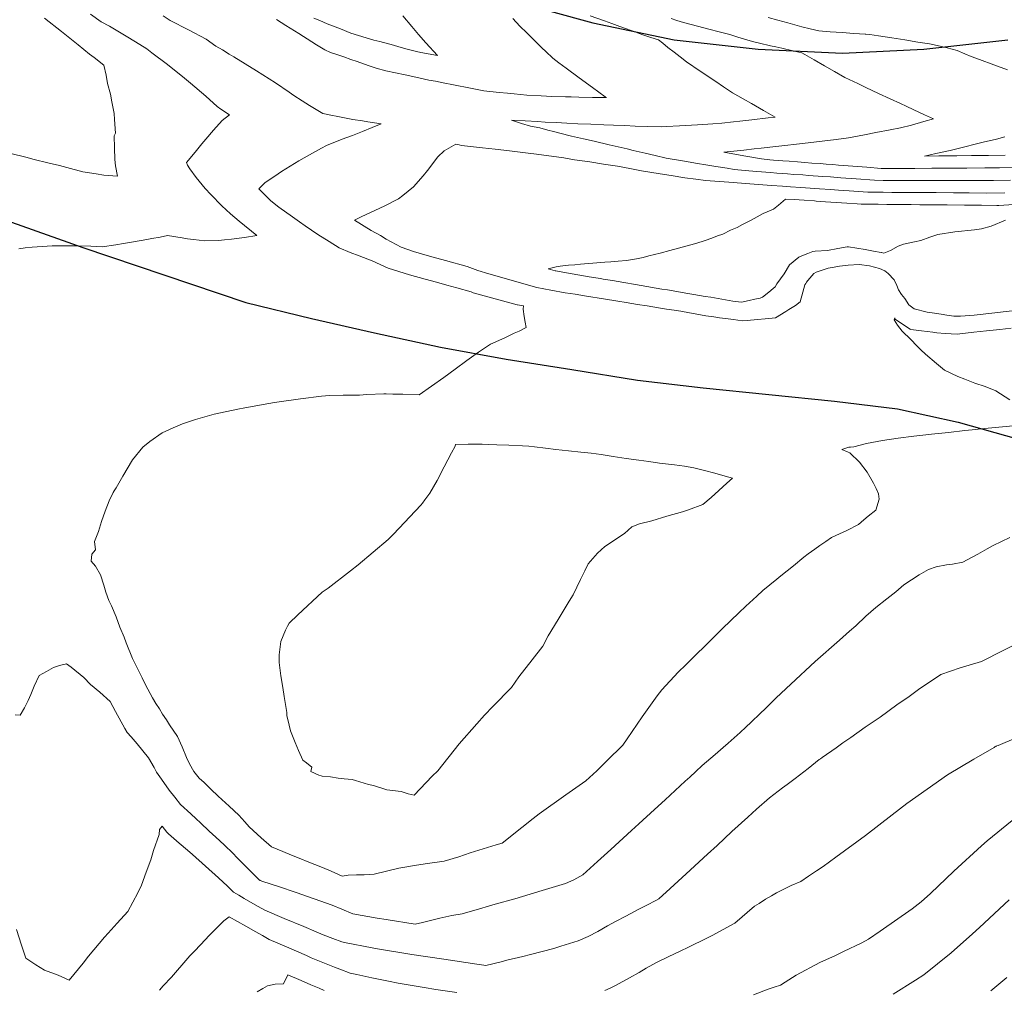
# Model space of a CAD drawing. Header units: inches. Extents: x 11351264 to 11356330, y 6702313 to 6706468.
# Tile 128 of 160: x 11355453 to 11355828, y 6704514 to 6704884. Entities that reach past the tile are written whole.
import ezdxf

# ---------------------------------------------------------------- set-up
doc = ezdxf.new("R2010")
doc.units = ezdxf.units.IN
doc.header["$MEASUREMENT"] = 0
doc.layers.add('Shumate_Contours_clip1', color=7, linetype='Continuous', lineweight=0)
doc.layers.add('Shumate_Streets_clip1', color=7, linetype='Continuous')

msp = doc.modelspace()

# ---------------------------------------------------------------- linework, layer by layer
at = {"layer": 'Shumate_Contours_clip1'}
for points, elevation in [([(11355452.54, 6704796.53), (11355455.05, 6704796.89), (11355457.68, 6704797.05), (11355465.31, 6704797.61), (11355471, 6704797.63), (11355475.16, 6704797.66), (11355479.95, 6704797.45), (11355484.29, 6704797.26), (11355489.52, 6704798.03), (11355492.43, 6704798.49), (11355494.73, 6704798.88), (11355499.95, 6704799.73), (11355503.26, 6704800.38), (11355506.4, 6704800.85), (11355509.2, 6704801.55), (11355514.68, 6704800.6), (11355516.8, 6704800.33), (11355519.05, 6704799.97), (11355523.33, 6704799.47), (11355528.54, 6704799.68), (11355530.83, 6704799.9), (11355533.55, 6704800.14), (11355538.42, 6704800.78), (11355543.16, 6704801.58), (11355536.38, 6704806.99), (11355533.1, 6704809.85), (11355529.81, 6704812.87), (11355525.64, 6704817.11), (11355523.52, 6704819.42), (11355520.13, 6704823.61), (11355517.64, 6704826.96), (11355516.77, 6704828.27), (11355516.42, 6704829.36), (11355519.65, 6704833.29), (11355522.24, 6704836.46), (11355523.72, 6704838.19), (11355526.71, 6704841.68), (11355530.01, 6704845.27), (11355532.76, 6704847.42), (11355529.45, 6704849.6), (11355528, 6704850.68), (11355523.76, 6704854.61), (11355517.9, 6704859.53), (11355515.61, 6704861.41), (11355509.21, 6704866.65), (11355503.23, 6704871.06), (11355501.31, 6704872.57), (11355496.96, 6704875.24), (11355493.38, 6704877.4), (11355487.12, 6704881.19), (11355483.92, 6704882.93), (11355479.88, 6704885.86)], 1394), ([(11355449.02, 6704832.9), (11355455.75, 6704831.2), (11355457.89, 6704830.64), (11355464.07, 6704829.07), (11355468.05, 6704828.21), (11355470.84, 6704827.38), (11355476.91, 6704825.8), (11355482.07, 6704824.99), (11355484.95, 6704824.56), (11355490.12, 6704824.07), (11355489.39, 6704828.08), (11355489.12, 6704830.52), (11355489.05, 6704834.86), (11355488.9, 6704839.46), (11355489.43, 6704840.5), (11355488.98, 6704845.66), (11355488.88, 6704848.01), (11355487.93, 6704852.42), (11355487.46, 6704855.35), (11355486.35, 6704859.41), (11355485.79, 6704862.64), (11355484.88, 6704866.35), (11355481.27, 6704869.3), (11355479.44, 6704870.53), (11355475.16, 6704874.19), (11355471.33, 6704877.19), (11355468.88, 6704879.24), (11355462.41, 6704884.27)], 1392), ([(11355832.41, 6704729.17), (11355825.59, 6704728.57), (11355818.76, 6704727.9), (11355815.4, 6704727.52), (11355812.64, 6704727.28), (11355806.42, 6704726.51), (11355799.85, 6704725.97), (11355796.55, 6704725.53), (11355793.18, 6704725.19), (11355787.19, 6704724.4), (11355781.2, 6704723.49), (11355775.2, 6704722.32), (11355770.33, 6704721.05), (11355769.08, 6704720.97), (11355768.39, 6704720.96), (11355765.83, 6704720.12), (11355768.22, 6704719.07), (11355768.84, 6704718.86), (11355772.52, 6704715.23), (11355775.45, 6704711.39), (11355777.86, 6704707.28), (11355778.9, 6704705.23), (11355779.7, 6704703.23), (11355780.05, 6704701.14), (11355778.75, 6704696.96), (11355775.81, 6704694.71), (11355774.12, 6704693.33), (11355772.13, 6704691.55), (11355767.68, 6704689.18), (11355764.9, 6704687.97), (11355761.88, 6704686.53), (11355759.68, 6704685.02), (11355757.44, 6704683.5), (11355755.45, 6704682.11), (11355753.02, 6704680.32), (11355751.34, 6704679.05), (11355747.34, 6704675.85), (11355742.53, 6704672.02), (11355740.99, 6704670.73), (11355735.68, 6704666.34), (11355733.4, 6704664.3), (11355729.2, 6704660.48), (11355726.54, 6704657.91), (11355720.39, 6704651.95), (11355714.31, 6704645.88), (11355709.7, 6704641.43), (11355706.36, 6704638.09), (11355703.47, 6704635.36), (11355697.26, 6704628.58), (11355695.56, 6704626.24), (11355689.82, 6704618.36), (11355684.1, 6704609.95), (11355682.49, 6704607.49), (11355676.39, 6704601.59), (11355672.54, 6704597.77), (11355668.38, 6704593.95), (11355660.71, 6704588.63), (11355650.65, 6704581.38), (11355648.29, 6704579.59), (11355644.03, 6704576.19), (11355636.53, 6704570.27), (11355634.29, 6704569.59), (11355630.99, 6704568.55), (11355624.35, 6704566.49), (11355619.97, 6704565.05), (11355614.42, 6704563.39), (11355608.06, 6704562.45), (11355603.94, 6704561.89), (11355597.24, 6704560.73), (11355587.75, 6704558.47), (11355584.05, 6704558.21), (11355581.08, 6704558.15), (11355577.9, 6704558.09), (11355575.59, 6704557.6), (11355571.44, 6704559.52), (11355568.13, 6704561), (11355562.3, 6704563.17), (11355559.86, 6704564.19), (11355556.39, 6704565.64), (11355553.04, 6704567.02), (11355548.76, 6704568.84), (11355544.83, 6704572.23), (11355540.21, 6704576.46), (11355538.64, 6704578.29), (11355536.28, 6704580.88), (11355532.69, 6704584.24), (11355528.43, 6704588.16), (11355525.68, 6704590.74), (11355523.11, 6704593.27), (11355521.19, 6704594.98), (11355519.24, 6704597.44), (11355517.53, 6704600.36), (11355516.42, 6704602.86), (11355514.77, 6704606.89), (11355513.03, 6704610.85), (11355509.95, 6704615.21), (11355508.73, 6704617.16), (11355507.32, 6704619.33), (11355506.06, 6704621.33), (11355504.7, 6704623.44), (11355503.41, 6704625.5), (11355500.83, 6704630.52), (11355499.49, 6704633.21), (11355495.82, 6704640.48), (11355493.38, 6704646.51), (11355492.61, 6704648.64), (11355491.04, 6704652.5), (11355489.67, 6704656.42), (11355487.88, 6704660.54), (11355486.86, 6704662.6), (11355485.68, 6704665.79), (11355484.88, 6704668.37), (11355483.69, 6704672.37), (11355481.73, 6704675.6), (11355480.13, 6704677.58), (11355480.36, 6704680.2), (11355481.81, 6704681.93), (11355481.38, 6704685.06), (11355482.95, 6704688.88), (11355484.1, 6704692.72), (11355485.42, 6704696.6), (11355487, 6704700.53), (11355488.51, 6704703.71), (11355488.88, 6704704.28), (11355489.68, 6704705.5), (11355492.14, 6704709.95), (11355495.86, 6704716.12), (11355499.77, 6704720.98), (11355502.5, 6704723.1), (11355507.16, 6704726.39), (11355511.32, 6704728.27), (11355514.89, 6704729.89), (11355519.83, 6704731.5), (11355526.91, 6704733.58), (11355535.97, 6704735.46), (11355538.62, 6704735.99), (11355547.68, 6704737.62), (11355549.86, 6704737.96), (11355559.75, 6704739.35), (11355567.8, 6704740.37), (11355570.77, 6704740.57), (11355575.97, 6704740.77), (11355582.27, 6704740.76), (11355585.02, 6704741), (11355591.46, 6704741.33), (11355592.4, 6704741.23), (11355594.88, 6704741.17), (11355598.68, 6704741.11), (11355604.97, 6704740.93), (11355609.63, 6704744.21), (11355614.27, 6704747.51), (11355618.65, 6704750.69), (11355623.1, 6704753.97), (11355627.53, 6704757.11), (11355632.11, 6704760.2), (11355637.55, 6704762.63), (11355641.07, 6704764.32), (11355642.95, 6704765.18), (11355645.62, 6704766.52), (11355645.31, 6704768.58), (11355644.9, 6704770.65), (11355644.49, 6704773.45), (11355644.64, 6704774.78), (11355642.33, 6704775.15), (11355642.19, 6704775.19), (11355638.08, 6704776.31), (11355633.88, 6704777.46), (11355629.69, 6704778.62), (11355625.49, 6704779.78), (11355624.7, 6704780.04), (11355619.25, 6704781.58), (11355615.41, 6704782.66), (11355611.55, 6704783.73), (11355607.17, 6704784.91), (11355601.29, 6704786.6), (11355597.24, 6704787.83), (11355593.2, 6704789.08), (11355587.08, 6704791.84), (11355582.12, 6704793.75), (11355578.74, 6704795.03), (11355574.52, 6704796.79), (11355570.66, 6704799.27), (11355566.4, 6704801.98), (11355561.54, 6704805.27), (11355559.44, 6704806.75), (11355556.73, 6704808.61), (11355551.56, 6704812.29), (11355548.45, 6704814.76), (11355543.95, 6704819.26), (11355546.37, 6704821.69), (11355550.01, 6704824.11), (11355552.58, 6704825.85), (11355559.12, 6704830), (11355564.32, 6704832.87), (11355567.8, 6704834.73), (11355569.73, 6704835.77), (11355575.58, 6704838.22), (11355579.51, 6704839.65), (11355583.31, 6704841.16), (11355587.07, 6704842.7), (11355590.51, 6704844.06), (11355585.36, 6704844.84), (11355583.37, 6704845.18), (11355579.67, 6704845.76), (11355573.97, 6704846.81), (11355571.33, 6704847.35), (11355568.27, 6704847.98), (11355563.2, 6704851.01), (11355560.35, 6704852.81), (11355557.28, 6704854.89), (11355555.41, 6704856.13), (11355550.21, 6704859.6), (11355543.04, 6704864.2), (11355538.75, 6704866.91), (11355534.42, 6704869.58), (11355532.66, 6704870.58), (11355530.05, 6704872.21), (11355527.61, 6704873.59), (11355523.88, 6704876.25), (11355517.15, 6704879.79), (11355510.2, 6704883.44), (11355507.47, 6704885.18)], 1396), ([(11355640.53, 6704884.1), (11355643.29, 6704881.29), (11355645.92, 6704878.67), (11355648.52, 6704876.03), (11355651.66, 6704873.02), (11355653.14, 6704871.59), (11355655.86, 6704869.03), (11355658.15, 6704867.31), (11355660.85, 6704865.23), (11355665.87, 6704861.52), (11355670.9, 6704857.84), (11355675.76, 6704854.37), (11355675.93, 6704854.25), (11355676.25, 6704854.02), (11355675.95, 6704854.03), (11355675.88, 6704854.03), (11355670.84, 6704854.13), (11355665.72, 6704854.23), (11355662.84, 6704854.3), (11355660.59, 6704854.34), (11355655.46, 6704854.45), (11355651.36, 6704854.67), (11355645.91, 6704854.98), (11355641.06, 6704855.45), (11355638.55, 6704855.71), (11355635.32, 6704856.03), (11355629.57, 6704856.64), (11355624.5, 6704857.58), (11355618.02, 6704858.86), (11355614.09, 6704859.65), (11355611.12, 6704860.25), (11355608.59, 6704860.74), (11355603.63, 6704861.81), (11355599.55, 6704862.69), (11355592.25, 6704864.27), (11355588.54, 6704865.28), (11355586.32, 6704866.05), (11355583.7, 6704866.94), (11355581.29, 6704867.78), (11355578.87, 6704868.6), (11355576.26, 6704869.5), (11355574.03, 6704870.26), (11355571.23, 6704871.23), (11355569.07, 6704872.17), (11355565.9, 6704874.19), (11355564.11, 6704875.27), (11355559.14, 6704878.39), (11355554.16, 6704881.52), (11355550.59, 6704883.8)], 1398), ([(11355598.72, 6704885.17), (11355602.09, 6704881.16), (11355604.69, 6704878.01), (11355607.5, 6704874.87), (11355611.93, 6704870.05), (11355605.51, 6704871.25), (11355603.89, 6704871.61), (11355600.37, 6704872.54), (11355597.21, 6704873.39), (11355595.16, 6704873.94), (11355589.94, 6704875.34), (11355587.74, 6704875.93), (11355584.72, 6704876.74), (11355578.99, 6704878.63), (11355574.94, 6704880.18), (11355573.02, 6704880.96), (11355569.91, 6704882.17), (11355567.1, 6704883.35), (11355564.85, 6704884.24)], 1400), ([(11355670.07, 6704885.22), (11355675.5, 6704883.22), (11355678.31, 6704882.2), (11355680.24, 6704881.48), (11355682.64, 6704880.6), (11355686.37, 6704879.29), (11355690.11, 6704877.99), (11355693.07, 6704876.98), (11355695.97, 6704875.98), (11355697.66, 6704874.76), (11355699.63, 6704873.16), (11355701.94, 6704871.32), (11355704.28, 6704869.51), (11355706.63, 6704867.71), (11355711.9, 6704864.06), (11355717.82, 6704860.12), (11355720.81, 6704858.1), (11355724.18, 6704855.91), (11355728.25, 6704853.55), (11355731.37, 6704851.74), (11355735.96, 6704849.15), (11355738.58, 6704847.65), (11355740.43, 6704846.62), (11355737.69, 6704846.31), (11355731.59, 6704845.6), (11355726.91, 6704845.04), (11355724.56, 6704844.77), (11355720.07, 6704844.34), (11355716.69, 6704844.01), (11355710.9, 6704843.68), (11355706.28, 6704843.4), (11355703.96, 6704843.27), (11355699.12, 6704843.02), (11355696.97, 6704842.91), (11355691.84, 6704843.07), (11355687.18, 6704843.21), (11355683.17, 6704843.36), (11355678.93, 6704843.53), (11355675.2, 6704843.69), (11355670.24, 6704843.91), (11355665.28, 6704844.08), (11355661.16, 6704844.29), (11355657.04, 6704844.51), (11355652.91, 6704844.73), (11355650.01, 6704844.9), (11355645.29, 6704845.16), (11355640.12, 6704845.44), (11355643.82, 6704844.21), (11355647.33, 6704843.12), (11355650.91, 6704842.49), (11355653.93, 6704841.67), (11355656, 6704841.17), (11355658.42, 6704840.52), (11355662.92, 6704839.39), (11355667.44, 6704838.3), (11355671.49, 6704837.48), (11355677.21, 6704836.09), (11355681.81, 6704835.01), (11355684.06, 6704834.49), (11355686.41, 6704833.94), (11355691, 6704832.88), (11355694.71, 6704832.01), (11355698.97, 6704831.03), (11355705.85, 6704829.78), (11355710.85, 6704828.92), (11355714.02, 6704828.43), (11355717.8, 6704827.79), (11355722.2, 6704827.13), (11355724.82, 6704826.69), (11355730.43, 6704826.22), (11355733.49, 6704825.94), (11355738.7, 6704825.51), (11355741.08, 6704825.32), (11355745.09, 6704825), (11355747.57, 6704824.82), (11355750.95, 6704824.6), (11355753.08, 6704824.44), (11355758.58, 6704824.04), (11355761.41, 6704823.83), (11355765.46, 6704823.53), (11355771.22, 6704823.11), (11355778.22, 6704822.61), (11355781.48, 6704822.54), (11355784.12, 6704822.49), (11355787.43, 6704822.45), (11355790.14, 6704822.43), (11355797, 6704822.5), (11355804, 6704822.54), (11355810.58, 6704822.51), (11355817.15, 6704822.46), (11355823.55, 6704822.54), (11355829.94, 6704822.62)], 1396), ([(11355700.86, 6704884.13), (11355703.01, 6704883.36), (11355705.58, 6704882.64), (11355707.91, 6704881.99), (11355711.42, 6704881.1), (11355714.62, 6704880.28), (11355719.58, 6704878.97), (11355723.19, 6704878.01), (11355726.25, 6704877.09), (11355728.78, 6704876.31), (11355731.82, 6704875.46), (11355734.45, 6704874.75), (11355738.66, 6704873.77), (11355740.67, 6704873.31), (11355742.89, 6704872.8), (11355747.13, 6704871.85), (11355750.52, 6704871.11), (11355751.72, 6704870.42), (11355755.23, 6704868.41), (11355759.14, 6704866.18), (11355763.05, 6704863.96), (11355766.97, 6704861.74), (11355771.85, 6704859.38), (11355774.93, 6704857.92), (11355779.71, 6704855.64), (11355784.13, 6704853.53), (11355788.16, 6704851.74), (11355790.3, 6704850.76), (11355793.15, 6704849.42), (11355797.3, 6704847.5), (11355800.69, 6704845.93), (11355797.04, 6704844.89), (11355792.25, 6704843.52), (11355788.16, 6704842.58), (11355784.12, 6704841.76), (11355778.75, 6704840.71), (11355774.46, 6704839.86), (11355768.26, 6704838.68), (11355763.6, 6704838.1), (11355758.31, 6704837.45), (11355753.02, 6704836.82), (11355749.64, 6704836.43), (11355742.98, 6704835.68), (11355740.71, 6704835.42), (11355735.14, 6704834.8), (11355732.42, 6704834.51), (11355728.46, 6704834.08), (11355720.93, 6704833.27), (11355728.47, 6704831.89), (11355735.24, 6704830.7), (11355738.36, 6704830.41), (11355739.83, 6704830.28), (11355743.36, 6704829.99), (11355745.74, 6704829.82), (11355748.86, 6704829.57), (11355751.65, 6704829.36), (11355754.35, 6704829.14), (11355757.55, 6704828.91), (11355759.85, 6704828.72), (11355762.33, 6704828.53), (11355764.52, 6704828.35), (11355769.93, 6704827.94), (11355775.34, 6704827.52), (11355780.75, 6704827.11), (11355783.43, 6704827.05), (11355786.19, 6704827.01), (11355793.63, 6704827.09), (11355800, 6704827.16), (11355806.36, 6704827.22), (11355813.35, 6704827.21), (11355820.18, 6704827.28), (11355825.74, 6704827.33), (11355832.12, 6704827.39)], 1394), ([(11355737.7, 6704884.59), (11355741.49, 6704883.5), (11355745.25, 6704882.44), (11355747.95, 6704881.72), (11355750.51, 6704881.03), (11355753.75, 6704880.19), (11355756.98, 6704879.49), (11355761.4, 6704879.13), (11355765.89, 6704878.8), (11355770.41, 6704878.48), (11355774.7, 6704878.2), (11355774.9, 6704878.19), (11355776.47, 6704878.09), (11355779.8, 6704877.57), (11355784.8, 6704876.78), (11355789.79, 6704875.97), (11355794.77, 6704875.12), (11355799.09, 6704874.54), (11355803.18, 6704873.61), (11355805.91, 6704872.97), (11355809.7, 6704871.98), (11355812.63, 6704870.65), (11355814.98, 6704869.66), (11355818.21, 6704868.54), (11355823.64, 6704866.54), (11355828.85, 6704864.58)], 1392), ([(11355827.84, 6704839.12), (11355824.65, 6704838.27), (11355819.62, 6704837.02), (11355817.58, 6704836.51), (11355811.56, 6704835.07), (11355807.01, 6704833.9), (11355801.61, 6704832.72), (11355797.27, 6704831.79), (11355802.75, 6704831.86), (11355808.74, 6704831.92), (11355809.57, 6704831.92), (11355815.15, 6704831.98), (11355821.54, 6704832.05), (11355827.92, 6704832.11)], 1392), ([(11355831.81, 6704772.96), (11355827.22, 6704772.46), (11355823.95, 6704772.12), (11355816.16, 6704771.23), (11355810.91, 6704770.81), (11355808.36, 6704770.82), (11355805.79, 6704771.24), (11355803.61, 6704771.6), (11355801.1, 6704771.99), (11355798.27, 6704772.41), (11355793.32, 6704773.58), (11355791.23, 6704775.09), (11355789.7, 6704777.5), (11355788.43, 6704779.06), (11355787.41, 6704780.86), (11355786.68, 6704782.52), (11355785.65, 6704784.64), (11355783.48, 6704787.09), (11355782.16, 6704788.08), (11355780.1, 6704788.98), (11355776.36, 6704789.96), (11355772.39, 6704790.54), (11355768.21, 6704790.29), (11355764.92, 6704789.84), (11355762.85, 6704789.54), (11355761.4, 6704789.24), (11355760.58, 6704789.12), (11355758.68, 6704788.47), (11355755.96, 6704787.59), (11355755.1, 6704787.13), (11355752.81, 6704784.37), (11355752.36, 6704783.8), (11355752.07, 6704783.3), (11355751.74, 6704782.74), (11355750.98, 6704779.92), (11355749.94, 6704776.3), (11355748.21, 6704774.93), (11355745.62, 6704773.43), (11355744.49, 6704772.6), (11355740.51, 6704770.24), (11355736.58, 6704769.82), (11355733.75, 6704769.58), (11355729.81, 6704769.2), (11355727.85, 6704769.08), (11355724.56, 6704769.54), (11355722.49, 6704769.79), (11355719.27, 6704770.25), (11355717.12, 6704770.55), (11355714.06, 6704771.01), (11355709.91, 6704771.77), (11355707.81, 6704772.14), (11355704.46, 6704772.69), (11355702, 6704773.09), (11355699.03, 6704773.56), (11355696.83, 6704773.91), (11355691.66, 6704774.74), (11355688.07, 6704775.33), (11355683.71, 6704776.05), (11355680.58, 6704776.58), (11355675.08, 6704777.47), (11355668.66, 6704778.5), (11355664.3, 6704779.19), (11355660.51, 6704779.77), (11355655.02, 6704780.76), (11355649.67, 6704781.77), (11355642.07, 6704783.89), (11355634.66, 6704786.01), (11355631.46, 6704786.97), (11355627.29, 6704788.22), (11355623.16, 6704789.69), (11355615.02, 6704791.99), (11355611.6, 6704792.88), (11355608.81, 6704793.63), (11355604.95, 6704794.77), (11355602.79, 6704795.41), (11355598.04, 6704797.07), (11355592.35, 6704800.21), (11355590.23, 6704801.49), (11355586.72, 6704803.48), (11355580.36, 6704807.42), (11355582.91, 6704808.62), (11355588.06, 6704811.11), (11355591.82, 6704812.78), (11355597.1, 6704815.45), (11355598.76, 6704816.79), (11355602.78, 6704820.05), (11355606.47, 6704824.21), (11355608.07, 6704826.28), (11355612.08, 6704831.43), (11355614.5, 6704833.81), (11355618.95, 6704836.27), (11355620.18, 6704836.06), (11355621.08, 6704835.8), (11355629.03, 6704834.98), (11355633.89, 6704834.37), (11355639.25, 6704833.79), (11355646.4, 6704832.86), (11355649.56, 6704832.51), (11355659.93, 6704831.13), (11355664.1, 6704830.4), (11355669.89, 6704829.56), (11355675.13, 6704828.76), (11355680.39, 6704827.95), (11355685.17, 6704827), (11355689.57, 6704826.12), (11355696.71, 6704825), (11355700.82, 6704824.35), (11355706.09, 6704823.52), (11355710.28, 6704822.95), (11355713.84, 6704822.47), (11355719.25, 6704822.08), (11355722.78, 6704821.82), (11355730.77, 6704821.24), (11355739.03, 6704820.62), (11355743.16, 6704820.32), (11355746.28, 6704820.11), (11355750.24, 6704819.83), (11355757.31, 6704819.35), (11355761.49, 6704819.05), (11355764.54, 6704818.84), (11355768.58, 6704818.54), (11355775.67, 6704818.08), (11355778.94, 6704818.02), (11355781.5, 6704817.98), (11355784.81, 6704817.93), (11355788.11, 6704817.9), (11355790.77, 6704817.88), (11355794.09, 6704817.86), (11355801.65, 6704817.89), (11355808.22, 6704817.83), (11355814.3, 6704817.77), (11355820.96, 6704817.7), (11355827.76, 6704817.84)], 1398), ([(11355828.07, 6704807.44), (11355822.64, 6704805.08), (11355819, 6704804.11), (11355816.25, 6704803.73), (11355808.83, 6704802.95), (11355802.26, 6704801.93), (11355799.27, 6704800.92), (11355795.88, 6704799.58), (11355793.48, 6704799.09), (11355789.31, 6704798.28), (11355787.19, 6704797.45), (11355784.34, 6704795.82), (11355781.75, 6704794.76), (11355780.83, 6704795.09), (11355780.74, 6704795.11), (11355777.79, 6704795.62), (11355774.62, 6704796.16), (11355771.46, 6704796.69), (11355768.3, 6704797.22), (11355768.06, 6704797.22), (11355767.77, 6704797.2), (11355764.21, 6704796.58), (11355760.31, 6704795.86), (11355755.67, 6704795.62), (11355754.74, 6704795.4), (11355752.79, 6704794.69), (11355749.96, 6704793.6), (11355749.42, 6704793.24), (11355745.85, 6704790.41), (11355743.83, 6704786.96), (11355741.1, 6704783.14), (11355740.38, 6704781.98), (11355739.68, 6704781.33), (11355738, 6704780.01), (11355735.61, 6704778.1), (11355734.76, 6704777.74), (11355732.69, 6704777.29), (11355730.54, 6704776.79), (11355727.54, 6704776.12), (11355724.25, 6704776.51), (11355720.08, 6704777.27), (11355715.89, 6704778.01), (11355713.81, 6704778.37), (11355711.67, 6704778.74), (11355709.43, 6704779.13), (11355707.23, 6704779.5), (11355705.04, 6704779.87), (11355701.55, 6704780.46), (11355699.45, 6704780.8), (11355697.3, 6704781.16), (11355695.16, 6704781.53), (11355691.58, 6704782.13), (11355687.23, 6704782.87), (11355682.87, 6704783.61), (11355678.52, 6704784.36), (11355675.02, 6704784.95), (11355674, 6704785.12), (11355669.68, 6704785.86), (11355665.35, 6704786.59), (11355661.03, 6704787.33), (11355656.94, 6704788.03), (11355656.68, 6704788.08), (11355654.06, 6704788.87), (11355657.07, 6704789.67), (11355658.57, 6704789.9), (11355661.77, 6704790.19), (11355664.13, 6704790.39), (11355666.39, 6704790.59), (11355671, 6704790.98), (11355675.62, 6704791.41), (11355677.91, 6704791.54), (11355680.68, 6704791.71), (11355683.78, 6704792.04), (11355687.62, 6704792.6), (11355690.21, 6704793.19), (11355692.34, 6704793.74), (11355696.67, 6704794.87), (11355700.36, 6704795.79), (11355703.64, 6704796.68), (11355707.8, 6704797.82), (11355710.24, 6704798.55), (11355713.74, 6704799.68), (11355716.3, 6704800.52), (11355718.53, 6704801.41), (11355720.47, 6704802.1), (11355723.39, 6704803.53), (11355725.93, 6704804.65), (11355727.94, 6704805.67), (11355731.3, 6704807.32), (11355735.88, 6704809.94), (11355739.73, 6704811.63), (11355741.65, 6704813.11), (11355744.31, 6704815.41), (11355747.62, 6704815.2), (11355751.42, 6704814.95), (11355755.36, 6704814.69), (11355756.03, 6704814.64), (11355759.59, 6704814.41), (11355763.61, 6704814.15), (11355767.64, 6704813.88), (11355771.66, 6704813.61), (11355773.11, 6704813.52), (11355776.38, 6704813.48), (11355779.66, 6704813.44), (11355782.94, 6704813.4), (11355785.5, 6704813.38), (11355788.8, 6704813.34), (11355792.11, 6704813.31), (11355795.41, 6704813.28), (11355798.07, 6704813.25), (11355799.31, 6704813.25), (11355805.87, 6704813.19), (11355812.44, 6704813.12), (11355819, 6704813.05), (11355824.74, 6704812.99), (11355825.55, 6704813), (11355838.75, 6704813.8)], 1400), ([(11355830.18, 6704766.31), (11355825.96, 6704765.81), (11355820.83, 6704765.26), (11355816.07, 6704764.73), (11355809.71, 6704764.02), (11355807.42, 6704764.14), (11355805.13, 6704764.29), (11355801.9, 6704764.49), (11355800.43, 6704764.69), (11355798.25, 6704764.97), (11355796.07, 6704765.25), (11355792.09, 6704765.75), (11355791.77, 6704765.84), (11355788.92, 6704767.81), (11355786.11, 6704769.74), (11355785.94, 6704770.26), (11355785.77, 6704769.85), (11355785.68, 6704769.5), (11355787.02, 6704767.4), (11355788.72, 6704765.16), (11355792.01, 6704762.01), (11355794.36, 6704759.52), (11355795.86, 6704757.96), (11355797.6, 6704756.33), (11355801.79, 6704752.81), (11355804.87, 6704750.3), (11355809.91, 6704747.83), (11355812.56, 6704746.83), (11355816.38, 6704745.38), (11355820.27, 6704744.08), (11355824.33, 6704742.37), (11355829.72, 6704739.04)], 1396), ([(11355829.75, 6704686.52), (11355823.33, 6704683.49), (11355821.06, 6704682.22), (11355817.5, 6704680.2), (11355815.34, 6704679.1), (11355811.79, 6704677.17), (11355807.95, 6704676.38), (11355805.66, 6704676.13), (11355801.7, 6704675.42), (11355798.82, 6704674.44), (11355795.27, 6704672.39), (11355789.32, 6704668.51), (11355786.34, 6704665.91), (11355782.92, 6704663.23), (11355778.74, 6704659.96), (11355774.89, 6704656.58), (11355771.06, 6704653), (11355768.73, 6704650.88), (11355764.93, 6704647.49), (11355755.7, 6704639.33), (11355746.4, 6704630.77), (11355740.85, 6704625.54), (11355737.06, 6704621.92), (11355728.85, 6704614.03), (11355727.51, 6704612.75), (11355727.13, 6704612.39), (11355722.53, 6704608.32), (11355720.64, 6704606.69), (11355717.6, 6704604.02), (11355712.6, 6704599.75), (11355710.2, 6704597.45), (11355707.89, 6704595.34), (11355706.2, 6704593.79), (11355698.54, 6704586.76), (11355694.49, 6704583.03), (11355688.51, 6704577.53), (11355685.74, 6704574.98), (11355677.92, 6704567.81), (11355672.83, 6704563.21), (11355667.2, 6704558.13), (11355663.77, 6704556.23), (11355660.64, 6704554.9), (11355651.78, 6704552.13), (11355641.37, 6704549.07), (11355633.92, 6704546.95), (11355631.35, 6704546.22), (11355627.84, 6704545.25), (11355621.33, 6704543.36), (11355617.32, 6704542.63), (11355612.86, 6704541.67), (11355606.19, 6704540.07), (11355603.42, 6704539.4), (11355592.38, 6704541.15), (11355588.91, 6704541.71), (11355579.72, 6704543.32), (11355575.51, 6704545.08), (11355571.89, 6704546.56), (11355565.01, 6704549.05), (11355558.17, 6704551.4), (11355551.34, 6704553.69), (11355545.46, 6704555.57), (11355544.47, 6704555.98), (11355544.29, 6704556.09), (11355544.17, 6704556.16), (11355544.01, 6704556.25), (11355540.91, 6704559.41), (11355537.5, 6704562.84), (11355535.61, 6704564.71), (11355534.09, 6704566.25), (11355530.67, 6704569.61), (11355527.6, 6704572.46), (11355525.02, 6704574.83), (11355521.77, 6704577.89), (11355520.13, 6704579.43), (11355517.98, 6704581.42), (11355514.15, 6704584.89), (11355511.95, 6704587.66), (11355509.81, 6704590.45), (11355506.9, 6704594.58), (11355505, 6704597.2), (11355504.1, 6704599), (11355501.96, 6704602.66), (11355499.78, 6704605.37), (11355497.57, 6704608.06), (11355495.33, 6704610.72), (11355493.84, 6704612.38), (11355492.88, 6704613.87), (11355489.32, 6704620.39), (11355487.28, 6704624.13), (11355483.37, 6704627.66), (11355479.9, 6704630.58), (11355477.3, 6704633.32), (11355472.48, 6704637.17), (11355470.71, 6704638.45), (11355468.07, 6704637.82), (11355465.72, 6704637.04), (11355463.13, 6704635.57), (11355460.38, 6704633.99), (11355458.47, 6704629.92), (11355457.09, 6704626.75), (11355456.16, 6704624.49), (11355454.75, 6704621.7), (11355453.04, 6704618.98), (11355451.25, 6704619.01)], 1394), ([(11355834.82, 6704647.31), (11355827.13, 6704643.61), (11355818.91, 6704639.41), (11355810.84, 6704636.96), (11355803.4, 6704634.38), (11355794.98, 6704628.74), (11355791.39, 6704625.99), (11355786.75, 6704622.85), (11355780.35, 6704618.22), (11355774.7, 6704614.35), (11355769.2, 6704610.45), (11355766.21, 6704608.35), (11355763.66, 6704606.56), (11355758.35, 6704602.81), (11355757.64, 6704602.3), (11355757.2, 6704602.01), (11355752.99, 6704598.61), (11355748.09, 6704594.89), (11355744.93, 6704592.52), (11355743.17, 6704591.23), (11355738.29, 6704587.46), (11355733.31, 6704583.19), (11355729.99, 6704580.15), (11355723.96, 6704574.61), (11355718.28, 6704569.38), (11355714.64, 6704566.02), (11355706.57, 6704558.57), (11355700.42, 6704552.91), (11355696.15, 6704548.96), (11355695.06, 6704548.41), (11355691.57, 6704546.59), (11355688.56, 6704545.03), (11355683.6, 6704542.45), (11355679.61, 6704540.38), (11355676.57, 6704538.69), (11355672.9, 6704536.62), (11355669.2, 6704534.65), (11355665.43, 6704533.04), (11355658.8, 6704530.98), (11355656.17, 6704530.17), (11355647.3, 6704527.82), (11355644.33, 6704527.08), (11355638.35, 6704525.64), (11355636.18, 6704525.09), (11355630.29, 6704523.61), (11355627.92, 6704524.02), (11355626.86, 6704524.14), (11355614.34, 6704526.02), (11355602.15, 6704527.87), (11355589.14, 6704529.99), (11355586.99, 6704530.4), (11355576.54, 6704532.34), (11355575.5, 6704532.67), (11355572.05, 6704533.87), (11355568.39, 6704535.36), (11355565.68, 6704536.51), (11355561, 6704538.45), (11355553.6, 6704541.56), (11355546.2, 6704544.67), (11355543.66, 6704546.12), (11355541.58, 6704547.3), (11355538.38, 6704549.15), (11355536.31, 6704550.4), (11355534.34, 6704551.59), (11355532.02, 6704553.83), (11355528.57, 6704557), (11355523.6, 6704561.47), (11355518.62, 6704565.9), (11355516.73, 6704567.55), (11355513.63, 6704570.27), (11355509.58, 6704573.77), (11355508.87, 6704574.44), (11355507.15, 6704576.65), (11355506.12, 6704575.38), (11355506, 6704573.45), (11355503.86, 6704567.46), (11355502.81, 6704563.83), (11355501.05, 6704559.19), (11355499.26, 6704554.17), (11355497.92, 6704551.27), (11355494.06, 6704544.18), (11355489.95, 6704539.76), (11355486.54, 6704535.96), (11355485.13, 6704534.41), (11355479.16, 6704527.16), (11355477.04, 6704524.54), (11355471.79, 6704518.03), (11355467.55, 6704519.92), (11355462.41, 6704521.87), (11355459.08, 6704523.93), (11355455.22, 6704526.37), (11355453.58, 6704531.32), (11355451.64, 6704537.29)], 1392), ([(11355838.99, 6704613.17), (11355825.27, 6704607.43), (11355824.71, 6704607.21), (11355824.51, 6704607.11), (11355824.33, 6704607.04), (11355824.03, 6704606.85), (11355823.7, 6704606.66), (11355816.04, 6704602.21), (11355806, 6704596.22), (11355790.52, 6704585.29), (11355784.96, 6704581.03), (11355774.73, 6704573.18), (11355763.45, 6704564.92), (11355758.69, 6704561.35), (11355756.14, 6704559.64), (11355753.07, 6704557.63), (11355750.2, 6704555.68), (11355746.55, 6704554.04), (11355744.01, 6704552.77), (11355740.95, 6704551.27), (11355739, 6704550.21), (11355736.68, 6704548.93), (11355734.28, 6704547.28), (11355732.57, 6704546.19), (11355725.09, 6704539.79), (11355722.06, 6704538.1), (11355716.68, 6704535.23), (11355714.67, 6704534.17), (11355707.23, 6704530.49), (11355704.46, 6704529.21), (11355699.75, 6704526.99), (11355695.22, 6704524.76), (11355691.33, 6704522.59), (11355688.69, 6704521.03), (11355685.01, 6704518.96), (11355679.67, 6704516.08), (11355677.62, 6704515.04), (11355675.61, 6704514.08)], 1390), ([(11355834.03, 6704581.65), (11355823.13, 6704572.8), (11355821.04, 6704571.15), (11355818.99, 6704569.14), (11355808.46, 6704559.57), (11355799.52, 6704551.07), (11355795.92, 6704547.91), (11355792.5, 6704545.21), (11355780.41, 6704536.76), (11355775.9, 6704533.72), (11355773.36, 6704532.27), (11355766.47, 6704528.95), (11355763.37, 6704527.49), (11355757.42, 6704524.74), (11355748.44, 6704519.99), (11355744.17, 6704517.33), (11355742.49, 6704516.15), (11355740.09, 6704515.45), (11355737.78, 6704514.64), (11355732.19, 6704512.44)], 1388), ([(11355829.51, 6704548.7), (11355818.22, 6704538.16), (11355815.45, 6704535.65), (11355807.37, 6704528.41), (11355802.16, 6704524.23), (11355796.97, 6704520.05), (11355793.87, 6704518.12), (11355785.3, 6704512.77)], 1386), ([(11355619.29, 6704513.36), (11355611.28, 6704514.55), (11355606.78, 6704515.25), (11355596.94, 6704516.86), (11355593.3, 6704517.62), (11355586.95, 6704518.94), (11355581.2, 6704520.18), (11355578.67, 6704520.69), (11355574.72, 6704522.22), (11355572.71, 6704523.04), (11355567.59, 6704525.07), (11355563.87, 6704526.61), (11355562, 6704527.4), (11355555.31, 6704530.36), (11355547.9, 6704533.6), (11355545.36, 6704535), (11355542.82, 6704536.43), (11355538.91, 6704538.64), (11355535.78, 6704540.42), (11355532.64, 6704542.2), (11355530.58, 6704540.67), (11355528.8, 6704538.9), (11355526.99, 6704537.07), (11355525.06, 6704535.08), (11355523.46, 6704533.39), (11355521.69, 6704531.56), (11355519.39, 6704529.12), (11355517.71, 6704527.37), (11355514.62, 6704523.81), (11355513.01, 6704521.92), (11355510.68, 6704519.15), (11355507.57, 6704515.84), (11355506.08, 6704514.19)], 1390), ([(11355568.79, 6704514.15), (11355566.9, 6704514.96), (11355563.72, 6704516.29), (11355559.99, 6704517.9), (11355554.96, 6704520.07), (11355553.31, 6704516.68), (11355550.16, 6704516.58), (11355547.22, 6704515.9), (11355545.47, 6704514.89), (11355543.28, 6704513.63)], 1388), ([(11355828.53, 6704519.13), (11355822.45, 6704513.96)], 1384)]:
    msp.add_lwpolyline(points, dxfattribs=dict(at, elevation=elevation))
at = {"layer": 'Shumate_Contours_clip1', "elevation": 1398}
msp.add_lwpolyline([(11355554.09, 6704651.26), (11355554.79, 6704652.88), (11355555.43, 6704653.94), (11355558.77, 6704657.1), (11355568.03, 6704665.82), (11355570.27, 6704667.27), (11355578.81, 6704673.86), (11355581.69, 6704676.19), (11355593.19, 6704685.85), (11355595.13, 6704687.85), (11355605.61, 6704698.86), (11355606.23, 6704699.63), (11355607.15, 6704700.89), (11355608.97, 6704703.47), (11355611.78, 6704708.26), (11355614.5, 6704713.49), (11355617.2, 6704718.8), (11355618.58, 6704721.32), (11355618.81, 6704721.99), (11355623.59, 6704722.12), (11355625.88, 6704722.15), (11355628.97, 6704722.14), (11355631.47, 6704722.01), (11355634.49, 6704721.83), (11355639.01, 6704721.7), (11355644.2, 6704721.52), (11355646.63, 6704721.31), (11355648.87, 6704721.1), (11355653.07, 6704720.58), (11355656.94, 6704720.12), (11355661.75, 6704719.6), (11355666.43, 6704719.12), (11355670.39, 6704718.62), (11355674.26, 6704718.12), (11355678.71, 6704717.43), (11355683.69, 6704716.69), (11355688.52, 6704716.03), (11355692.32, 6704715.51), (11355696.43, 6704714.92), (11355702.05, 6704714.19), (11355705.9, 6704713.7), (11355709.51, 6704713.06), (11355713.52, 6704712.04), (11355717.5, 6704711.01), (11355721.44, 6704709.95), (11355724.19, 6704709.17), (11355722.06, 6704707.23), (11355719.04, 6704704.52), (11355716, 6704701.84), (11355712.94, 6704699.2), (11355707.38, 6704697.16), (11355705.18, 6704696.38), (11355699.2, 6704694.69), (11355693.43, 6704692.96), (11355688.74, 6704691.72), (11355685.86, 6704690.6), (11355683.03, 6704688.16), (11355675.57, 6704683.16), (11355672.8, 6704680.59), (11355669.3, 6704676.54), (11355667.92, 6704673.93), (11355666.39, 6704670.63), (11355663.51, 6704664.71), (11355662.03, 6704662.34), (11355657.85, 6704655.32), (11355654.07, 6704649.2), (11355651.99, 6704645.24), (11355647.97, 6704640.03), (11355642.92, 6704633.57), (11355640.02, 6704629.51), (11355632.97, 6704622.2), (11355629.82, 6704618.88), (11355626.94, 6704615.64), (11355620.14, 6704607.97), (11355612, 6704597.69), (11355609.85, 6704595.71), (11355603.06, 6704588.53), (11355600.76, 6704588.98), (11355598.13, 6704589.86), (11355592.67, 6704590.55), (11355587.62, 6704592.12), (11355585.67, 6704592.6), (11355580.7, 6704594.06), (11355579.48, 6704594.51), (11355576.43, 6704594.71), (11355574.12, 6704594.97), (11355571.13, 6704595.46), (11355568.08, 6704595.7), (11355567.64, 6704595.79), (11355566.71, 6704596.04), (11355563.71, 6704597.51), (11355564.03, 6704599.16), (11355562.01, 6704600.74), (11355560.61, 6704601.83), (11355559.05, 6704605.52), (11355557.7, 6704608.48), (11355556.01, 6704613.02), (11355555.4, 6704615.15), (11355554.94, 6704617.26), (11355554.62, 6704618.63), (11355554.57, 6704619.99), (11355553.55, 6704626.01), (11355553.03, 6704629.53), (11355552.28, 6704633.85), (11355551.61, 6704638.98), (11355551.61, 6704641.92), (11355552.3, 6704646.98)], close=True, dxfattribs=at)
at = {"layer": 'Shumate_Streets_clip1'}
msp.add_lwpolyline([(11355457, 6705040.5), (11355471, 6705018.5), (11355485, 6704996.5), (11355502, 6704976), (11355521, 6704957), (11355541, 6704940), (11355563, 6704925.5), (11355586, 6704912.5), (11355610, 6704902), (11355640, 6704891), (11355671, 6704882.5), (11355702, 6704876), (11355734, 6704872.5), (11355766, 6704871), (11355797, 6704872.5), (11355829, 6704876)], dxfattribs=at)
at = {"layer": 'Shumate_Streets_clip1', "color": 5}
for points in [[(11355106, 6704917), (11355128, 6704919), (11355151, 6704920), (11355173, 6704919), (11355196, 6704917), (11355218, 6704913.5), (11355240, 6704908.5), (11355261, 6704902), (11355282, 6704894), (11355303, 6704885), (11355371, 6704849.5), (11355440, 6704810), (11355477, 6704797)], [(11355477, 6704797), (11355539, 6704776), (11355564, 6704770), (11355588, 6704764.5), (11355613, 6704759), (11355638, 6704754.5), (11355663, 6704750.5), (11355688, 6704746.5), (11355713, 6704743.5), (11355738, 6704741), (11355763, 6704738.5), (11355787, 6704735.5), (11355810, 6704730.5), (11355833, 6704724), (11355855, 6704715), (11355876, 6704704), (11355896, 6704692), (11355915, 6704677.5), (11355933, 6704662), (11355950, 6704644.5), (11356049, 6704543.5), (11356062, 6704531.5), (11356075, 6704519.5), (11356088, 6704506.5)]]:
    msp.add_lwpolyline(points, dxfattribs=at)

doc.saveas('drawing.dxf')
